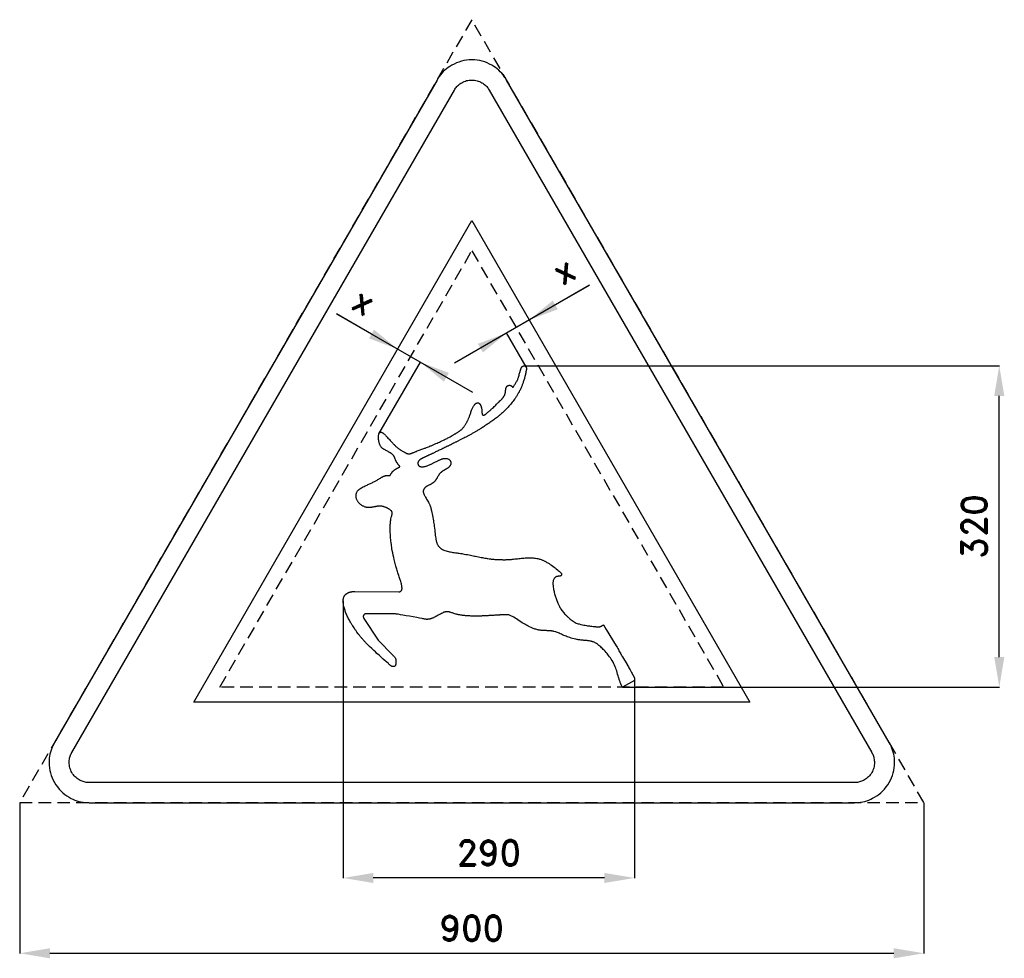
# Model space of a CAD drawing. Header units: millimetres. Extents: x -29 to 951, y -155 to 779.
import ezdxf

# ---------------------------------------------------------------- set-up
doc = ezdxf.new("R2010")
doc.units = ezdxf.units.MM
doc.header["$LTSCALE"] = 5
doc.linetypes.add('ČÁRKOVANÁX2', pattern=[1.5, 1, -0.5])
doc.layers.add('Kóty', color=2, linetype='Continuous')
doc.layers.add('Značka', color=7, linetype='Continuous')
doc.styles.get("Standard").update_dxf_attribs({"font": 'romand.shx', "height": 25})
doc.dimstyles.get("Standard").update_dxf_attribs({"dimtxt": 25, "dimasz": 30, "dimexe": 0.18, "dimexo": 0.0625, "dimgap": 12.5, "dimtad": 1, "dimdec": 0, "dimzin": 0, "dimdsep": 46, "dimtxsty": 'Standard', "dimcen": 0.09, "dimadec": 0, "dimazin": 0, "dimtfac": 1, "dimtdec": 0, "dimtofl": 0, "dimtmove": 0, "dimatfit": 3, "dimfxl": 1, "dimtolj": 1, "dimtzin": 0, "dimarcsym": 0})

# ---------------------------------------------------------------- blocks, each defined once
blk = doc.blocks.new('*D0')
at = {"layer": 'Defpoints', "color": 0, "transparency": 16777216}
for p in [(292.66, 201.06), (582.66, 121.59), (292.66, -74.94)]:
    blk.add_point(p, dxfattribs=at)
at = {"layer": 'Kóty', "color": 0, "lineweight": -2, "transparency": 16777216}
for p, q in [((292.66, 201), (292.66, -75.12)), ((582.66, 121.53), (582.66, -75.12)), ((552.66, -74.94), (322.66, -74.94))]:
    blk.add_line(p, q, dxfattribs=at)
at = {"layer": 'Kóty', "color": 0, "transparency": 16777216}
for points in [[(322.66, -69.94), (322.66, -79.94), (292.66, -74.94)], [(552.66, -69.94), (552.66, -79.94), (582.66, -74.94)]]:
    blk.add_solid(points, dxfattribs=at)
at = {"layer": 'Kóty', "color": 0, "transparency": 16777216, "insert": (437.66, -49.94), "char_height": 25, "attachment_point": 5}
blk.add_mtext('\\A1;290', dxfattribs=at)
blk = doc.blocks.new('*D1')
at = {"layer": 'Defpoints', "color": 0, "transparency": 16777216}
for p in [(-29.28, 0.06), (870.72, 0.06), (870.72, -149.94)]:
    blk.add_point(p, dxfattribs=at)
at = {"layer": 'Kóty', "color": 0, "lineweight": -2, "transparency": 16777216}
for p, q in [((-29.28, 0), (-29.28, -150.12)), ((870.72, 0), (870.72, -150.12)), ((0.72, -149.94), (840.72, -149.94))]:
    blk.add_line(p, q, dxfattribs=at)
at = {"layer": 'Kóty', "color": 0, "transparency": 16777216}
for points in [[(0.72, -144.94), (0.72, -154.94), (-29.28, -149.94)], [(840.72, -144.94), (840.72, -154.94), (870.72, -149.94)]]:
    blk.add_solid(points, dxfattribs=at)
at = {"layer": 'Kóty', "color": 0, "transparency": 16777216, "insert": (420.72, -124.94), "char_height": 25, "attachment_point": 5}
blk.add_mtext('\\A1;900', dxfattribs=at)
blk = doc.blocks.new('*D2')
at = {"layer": 'Defpoints', "color": 0, "transparency": 16777216}
for p in [(472.95, 435), (945.72, 435), (570.65, 115)]:
    blk.add_point(p, dxfattribs=at)
at = {"layer": 'Kóty', "color": 0, "lineweight": -2, "transparency": 16777216}
for p, q in [((473.02, 435), (945.9, 435)), ((945.72, 145), (945.72, 405)), ((570.71, 115), (945.9, 115))]:
    blk.add_line(p, q, dxfattribs=at)
at = {"layer": 'Kóty', "color": 0, "transparency": 16777216}
for points in [[(940.72, 405), (950.72, 405), (945.72, 435)], [(940.72, 145), (950.72, 145), (945.72, 115)]]:
    blk.add_solid(points, dxfattribs=at)
at = {"layer": 'Kóty', "color": 0, "transparency": 16777216, "insert": (920.72, 275), "char_height": 25, "attachment_point": 5, "rotation": 90}
blk.add_mtext('\\A1;320', dxfattribs=at)

msp = doc.modelspace()

# ---------------------------------------------------------------- linework, layer by layer
at = {"layer": 'Kóty'}
for p, q in [((537.95, 515.25), (403.33, 437.53)), ((503.79, 495.53), (537.95, 515.25)), ((285.97, 486.72), (421.41, 408.52)), ((320.91, 466.55), (285.97, 486.72)), ((474.77, 433.8), (455.2, 467.68)), ((328.3, 367.24), (369.54, 438.68))]:
    msp.add_line(p, q, dxfattribs=at)
for points in [[(501.29, 499.86), (506.29, 491.2), (477.81, 480.53)], [(323.41, 470.88), (318.41, 462.22), (346.89, 451.55)], [(426.81, 456.86), (431.81, 448.2), (455.29, 467.53)], [(397.93, 427.85), (392.93, 419.19), (369.45, 438.52)]]:
    msp.add_solid(points, dxfattribs=at)
at = {"layer": 'Značka', "color": 6, "linetype": 'ČÁRKOVANÁX2', "ltscale": 2.5}
for points in [[(870.72, 0.06), (420.72, 779.48), (-29.28, 0.06)], [(169.9, 115), (420.72, 549.42), (671.53, 115)]]:
    msp.add_lwpolyline(points, close=True, dxfattribs=at)
at = {"layer": 'Značka', "color": 5}
for points in [[(836.08, 60), (455.36, 719.42), (454.24, 721.19, 0.010748), (453.08, 722.93, 0.055773), (447.54, 729.17, 0.055979), (440.72, 734.06, 0.069561), (431.09, 738.14, 0.069791), (420.72, 739.42, 0.069502), (410.36, 738.12, 0.067732), (400.72, 734.06, 0.055944), (393.86, 729.2, 0.061133), (388.36, 722.93, 0.012257), (387.19, 721.2), (386.08, 719.42), (5.36, 60, 0.003576), (4.38, 58.15, 0.010722), (3.46, 56.27, 0.055711), (0.83, 48.35, 0.055985), (0, 40, 0.069591), (1.29, 29.62, 0.069767), (5.36, 20, 0.069481), (11.67, 11.68, 0.067775), (20, 5.36, 0.055964), (27.65, 1.85, 0.061097), (35.82, 0.22, 0.01224), (37.91, 0.07, 0.004081), (40, 0), (801.43, 0, 0.003581), (803.53, 0.08, 0.010743), (805.62, 0.22, 0.055797), (813.79, 1.9, 0.055991), (821.43, 5.36, 0.069582), (829.78, 11.66, 0.069787), (836.08, 20, 0.069497), (840.13, 29.62, 0.067792), (841.43, 40, 0.055928), (840.65, 48.37, 0.060939), (837.98, 56.27), (837.06, 58.15), (836.08, 60)], [(461.65, 242.39), (462.01, 242.43), (462.37, 242.47, 0.000337), (464.95, 242.77, -0.00198), (467.53, 243.05, -0.003887), (470.06, 243.3, -0.005519), (472.6, 243.51, -0.007545), (475.14, 243.66, -0.009948), (477.69, 243.72, -0.009402), (479.69, 243.69, -0.010668), (481.69, 243.59, -0.015951), (484.11, 243.34, -0.020587), (486.5, 242.93, -0.016027), (488.1, 242.54, -0.017229), (489.66, 242.05, -0.013738), (490.93, 241.57, -0.01177), (492.16, 241.03, -0.010244), (493.38, 240.44), (494.57, 239.8), (495.52, 239.26), (496.45, 238.7), (497.6, 237.97), (498.74, 237.21), (500.09, 236.29), (501.42, 235.34), (502.54, 234.5), (503.65, 233.64), (504.76, 232.76), (505.85, 231.85), (506.7, 231.11), (507.55, 230.37), (508.58, 229.46, -0.023898), (509.57, 228.49), (509.84, 228.17, -0.067215), (510.04, 227.82), (510.12, 227.54), (510.14, 227.25), (510.11, 226.97), (510.03, 226.69), (509.91, 226.44), (509.76, 226.21), (509.58, 226.02), (509.37, 225.86), (509.14, 225.74, -0.041671), (508.89, 225.67, -0.018965), (508.71, 225.65), (508.54, 225.62), (508.28, 225.59), (508.03, 225.56), (507.73, 225.51), (507.43, 225.47), (507.11, 225.43), (506.79, 225.38), (506.49, 225.33), (506.18, 225.28), (506.13, 225.28), (506.08, 225.27), (505.62, 225.16, 0.019201), (505.17, 225.03, 0.046512), (504.38, 224.69, 0.04959), (503.67, 224.2, 0.039648), (503.17, 223.73, 0.035504), (502.75, 223.18, 0.06272), (502.07, 221.85, 0.042328), (501.68, 220.39, 0.055495), (501.44, 217.41, 0.030987), (501.71, 214.43, 0.025047), (502.53, 210.16, 0.019179), (503.71, 205.99, 0.012506), (505, 202.26), (506.44, 198.57), (507.34, 196.47, 0.024408), (508.37, 194.44, 0.023188), (509.45, 192.72), (510.67, 191.08), (512.26, 189.1, 0.011539), (513.94, 187.2, 0.012743), (515.83, 185.25, 0.013065), (517.81, 183.4, 0.015319), (519.58, 181.9, 0.023316), (521.46, 180.54, 0.030453), (523.52, 179.34, 0.036425), (525.72, 178.43, 0.022748), (527.54, 177.9), (529.39, 177.47), (530.8, 177.15), (532.21, 176.83), (533.5, 176.57), (534.79, 176.34), (535.73, 176.18), (536.68, 176.03), (537.75, 175.89), (538.81, 175.77), (540.12, 175.63), (541.42, 175.49), (542.58, 175.37), (543.74, 175.26, 0.006897), (544.86, 175.18, 0.011084), (545.98, 175.13, 0.011307), (546.88, 175.14, 0.012618), (547.79, 175.18, 0.023553), (548.52, 175.27, 0.050601), (549.23, 175.45), (549.6, 175.61), (549.94, 175.81), (550.27, 176.03), (550.57, 176.27), (550.85, 176.49), (551.12, 176.71), (551.3, 176.85), (551.48, 176.98), (551.54, 177.02), (551.59, 177.04), (551.62, 177.05), (551.64, 177.05), (551.65, 177.05), (551.65, 177.05), (551.67, 177.05), (551.68, 177.04), (551.68, 177.04), (551.69, 177.03), (554.48, 172.43), (564.43, 156.08), (564.52, 155.93), (564.61, 155.78), (565.28, 154.67), (565.93, 153.55), (566.57, 152.44), (567.2, 151.33), (567.83, 150.2), (568.46, 149.08), (568.96, 148.2), (569.47, 147.31), (569.99, 146.41), (570.52, 145.52), (570.62, 145.37), (570.71, 145.21), (575.27, 137.4), (575.35, 137.27), (575.43, 137.14), (576, 136.15), (576.57, 135.16), (577.15, 134.15), (577.71, 133.13), (578.29, 132.1), (578.86, 131.06), (579.31, 130.26), (579.75, 129.46), (580.27, 128.52), (580.8, 127.59), (580.98, 127.29), (581.16, 126.99), (581.31, 126.74), (581.46, 126.48), (581.6, 126.23), (581.75, 125.97), (581.86, 125.77), (581.96, 125.56), (582.09, 125.29), (582.2, 125.03), (582.27, 124.86), (582.34, 124.7), (582.39, 124.56), (582.44, 124.41), (582.49, 124.27), (582.53, 124.13), (582.56, 124.01), (582.59, 123.9), (582.62, 123.77), (582.64, 123.65), (582.64, 123.63), (582.65, 123.6), (582.66, 123.18), (582.66, 121.59), (570.65, 115), (570.6, 115.11), (570.54, 115.21), (570.15, 115.96), (569.78, 116.71), (569.45, 117.44), (569.13, 118.17), (568.82, 118.91), (568.52, 119.65), (568.29, 120.25), (568.07, 120.85), (567.84, 121.49), (567.61, 122.13), (567.58, 122.25), (567.54, 122.36), (567.46, 122.6), (567.38, 122.84), (567.22, 123.32), (567.07, 123.8), (566.69, 125.01), (566.33, 126.23), (565.86, 127.85), (565.39, 129.47), (564.9, 131.09), (564.38, 132.7), (563.94, 133.97), (563.47, 135.24), (562.82, 136.8), (562.1, 138.33), (561.26, 139.95), (560.34, 141.52), (559.53, 142.81), (558.68, 144.07), (557.79, 145.3), (556.88, 146.52), (556.12, 147.47), (555.36, 148.42), (554.38, 149.58), (553.38, 150.73), (552.51, 151.68), (551.62, 152.62), (550.76, 153.47), (549.89, 154.3), (548.97, 155.14), (548.04, 155.95), (547.3, 156.56), (546.55, 157.15), (545.68, 157.79), (544.78, 158.39, 0.018579), (543.63, 159.07, 0.020156), (542.42, 159.65), (541.44, 160.06, 0.015346), (540.42, 160.4, 0.014101), (539.4, 160.68, 0.012814), (538.37, 160.91), (537.52, 161.07), (536.67, 161.19, 0.009092), (535.57, 161.3), (534.47, 161.39), (532.94, 161.5, -0.004486), (531.42, 161.62), (530.33, 161.72), (529.24, 161.85), (528.28, 161.98), (527.32, 162.12), (526.61, 162.24), (525.91, 162.38), (525.09, 162.56), (524.27, 162.75), (522.63, 163.13), (521, 163.54), (519.63, 163.91), (518.28, 164.31), (516.93, 164.74), (515.6, 165.21), (514.54, 165.6), (513.5, 166.02), (512.21, 166.58), (510.94, 167.18), (509.84, 167.7), (508.73, 168.22), (507.82, 168.62), (506.9, 169.01), (505.98, 169.38), (505.05, 169.72), (504.28, 169.98), (503.52, 170.21), (502.52, 170.48, 0.010566), (501.52, 170.7, 0.011675), (500.46, 170.9, 0.012239), (499.38, 171.04, 0.009166), (498.5, 171.13, 0.006881), (497.62, 171.18, 0.004934), (496.73, 171.22), (495.85, 171.24), (495.14, 171.26), (494.42, 171.26), (493.52, 171.27, -0.004368), (492.62, 171.29, -0.007319), (491.63, 171.34, -0.008634), (490.64, 171.41, -0.007455), (489.82, 171.5), (489, 171.61), (488.18, 171.74), (487.37, 171.89), (486.72, 172.02), (486.08, 172.17), (485.28, 172.38), (484.48, 172.6, -0.01193), (482.73, 173.15, -0.014238), (481.01, 173.79, -0.011281), (479.64, 174.37), (478.29, 175.01), (476.96, 175.68), (475.66, 176.39), (474.61, 176.98), (473.57, 177.58), (472.26, 178.36), (470.95, 179.15), (469.41, 180.12), (467.88, 181.13), (466.54, 182.03), (465.21, 182.93), (463.85, 183.81), (462.47, 184.64), (461.38, 185.25), (460.26, 185.81, 0.020001), (458.9, 186.39, 0.028484), (457.49, 186.84), (457.08, 186.94), (456.67, 187.02), (456.33, 187.07), (455.98, 187.11), (455.63, 187.13), (455.28, 187.15), (455, 187.15), (454.72, 187.15), (454.37, 187.15, 0.004402), (454.02, 187.14, 0.003424), (453.65, 187.12), (453.29, 187.1), (452.98, 187.08), (452.68, 187.06), (452.37, 187.05), (452.07, 187.03), (451.82, 187.01), (451.58, 187), (451.28, 186.99), (450.97, 186.97), (450.62, 186.95), (450.26, 186.93), (449.96, 186.92), (449.66, 186.9), (449.37, 186.89), (449.07, 186.87), (448.83, 186.86), (448.59, 186.84), (448.29, 186.83), (448, 186.81, 0.000769), (447.02, 186.75), (446.05, 186.69), (445.21, 186.64), (444.36, 186.59), (443.51, 186.53), (442.66, 186.48), (442, 186.44), (441.33, 186.4), (440.52, 186.35), (439.71, 186.3), (438.39, 186.22, -0.000785), (437.06, 186.14, -0.000885), (435.96, 186.08, -0.000885), (434.85, 186.02, -0.000954), (433.75, 185.97, -0.00105), (432.65, 185.92), (431.76, 185.88), (430.88, 185.85, -0.001353), (429.77, 185.81), (428.67, 185.78, -0.001232), (427.33, 185.75, -0.002259), (425.99, 185.73, -0.002286), (424.88, 185.72, -0.002231), (423.76, 185.72, -0.002259), (422.65, 185.73, -0.002451), (421.53, 185.75), (420.64, 185.77), (419.75, 185.8), (418.64, 185.85), (417.52, 185.91), (416.49, 185.98), (415.46, 186.05), (414.6, 186.12), (413.74, 186.2), (412.88, 186.29), (412.02, 186.4), (411.33, 186.48), (410.65, 186.58), (409.79, 186.7), (408.94, 186.84, -0.010956), (407.52, 187.12, -0.011546), (406.11, 187.46, -0.007941), (404.96, 187.78), (403.83, 188.13), (402.7, 188.48), (401.57, 188.84), (400.67, 189.11), (399.76, 189.38, 0.008059), (398.62, 189.69, 0.016423), (397.46, 189.95), (397.16, 190), (396.85, 190.05), (396.6, 190.08), (396.35, 190.1), (396.09, 190.11), (395.84, 190.11), (395.63, 190.11, 0.008093), (395.43, 190.1, 0.010122), (395.18, 190.08, 0.009728), (394.92, 190.05, 0.011237), (394.62, 190, 0.011064), (394.32, 189.94), (394.07, 189.87), (393.82, 189.81), (393.58, 189.73), (393.34, 189.65), (393.15, 189.58), (392.96, 189.51), (392.76, 189.42), (392.56, 189.34), (392.52, 189.33), (392.49, 189.31), (392.31, 189.22), (392.14, 189.13), (391.79, 188.95), (391.44, 188.76), (390.56, 188.29), (389.69, 187.82), (388.52, 187.17), (387.34, 186.54), (386.16, 185.91), (384.97, 185.3), (384.02, 184.83), (383.06, 184.38, -0.008397), (381.85, 183.85, -0.010169), (380.62, 183.37), (380.23, 183.22), (379.83, 183.09), (379.49, 182.98), (379.15, 182.89), (378.81, 182.8), (378.47, 182.73), (378.19, 182.67, -0.0071), (377.92, 182.63, -0.008494), (377.57, 182.58, -0.00741), (377.22, 182.54, -0.008701), (376.82, 182.51, -0.010486), (376.42, 182.5, -0.008899), (376.09, 182.5), (375.76, 182.51), (375.43, 182.53), (375.1, 182.56), (374.84, 182.59), (374.58, 182.62), (374.3, 182.66), (374.02, 182.71), (373.97, 182.72), (373.92, 182.73), (373.47, 182.81), (373.03, 182.89), (372.09, 183.07), (371.14, 183.24), (368.56, 183.72), (365.98, 184.2), (362.36, 184.86), (358.74, 185.52), (355.39, 186.12), (352.05, 186.71), (349.72, 187.11), (347.39, 187.51, 0.004239), (346.1, 187.71, 0.012585), (344.82, 187.88), (344.28, 187.93), (343.75, 187.97), (343.45, 188), (343.15, 188.02), (342.91, 188.03), (342.68, 188.04), (342.38, 188.05), (342.08, 188.06), (341.54, 188.08), (341, 188.1), (340.88, 188.11), (340.76, 188.11), (316.46, 188.1), (316.44, 188.1), (316.41, 188.1), (316.2, 188.09), (315.99, 188.08, 0.006048), (315.79, 188.06, 0.006609), (315.59, 188.04, 0.007434), (315.39, 188.01, 0.008442), (315.19, 187.97, 0.007268), (315.04, 187.94), (314.88, 187.91, 0.010054), (314.69, 187.85, 0.013182), (314.5, 187.79, 0.024401), (314.22, 187.69, 0.030506), (313.96, 187.55, 0.027336), (313.75, 187.41), (313.56, 187.25), (313.37, 187.07), (313.21, 186.88), (313.09, 186.71), (312.99, 186.53), (312.88, 186.3), (312.8, 186.06), (312.73, 185.74), (312.7, 185.4), (312.71, 185.11), (312.75, 184.81), (312.81, 184.52), (312.9, 184.23), (312.97, 184.01), (313.06, 183.79), (313.16, 183.59), (313.28, 183.39), (313.3, 183.36), (313.32, 183.33), (327.38, 161.74), (342.09, 146.81), (342.11, 146.79), (342.13, 146.77), (342.14, 146.76), (342.16, 146.74), (342.17, 146.73), (342.19, 146.71), (342.2, 146.7), (342.21, 146.69), (342.22, 146.67), (342.24, 146.66), (342.64, 146.25), (343.04, 145.85), (343.42, 145.45), (343.78, 145.03), (344.13, 144.6), (344.46, 144.15), (344.69, 143.76), (344.89, 143.35), (345, 143.03), (345.05, 142.71), (345.05, 142.65), (345.05, 142.59), (345.06, 138.76), (345.06, 138.63), (345.06, 138.5), (345.02, 137.84, -0.041757), (344.9, 137.19), (344.79, 136.84), (344.63, 136.51), (344.49, 136.3), (344.32, 136.1), (344.14, 135.95), (343.95, 135.82), (343.75, 135.72), (343.53, 135.64), (343.35, 135.59, -0.015112), (343.16, 135.55, -0.02096), (342.82, 135.51, -0.014486), (342.47, 135.49, -0.009519), (342.29, 135.48, -0.016701), (342.11, 135.49), (341.93, 135.5), (341.75, 135.53), (341.58, 135.57), (341.4, 135.62), (341.24, 135.68), (341.09, 135.73), (340.91, 135.81), (340.74, 135.9), (340.58, 135.99), (340.43, 136.09), (340.3, 136.18), (340.18, 136.27), (340.06, 136.36), (339.94, 136.45), (339.85, 136.53), (339.76, 136.61), (339.66, 136.7), (339.56, 136.78), (339.54, 136.8), (339.53, 136.81), (339.22, 137.08), (338.91, 137.35), (338.28, 137.89), (337.66, 138.44), (336.11, 139.81), (334.56, 141.18), (332.49, 143.03), (330.44, 144.88), (328.38, 146.75), (326.33, 148.62), (324.71, 150.13), (323.08, 151.63), (321.06, 153.5), (319.05, 155.39, -0.006147), (316.71, 157.67, -0.00904), (314.43, 160.03, -0.008121), (312.64, 162, -0.007257), (310.91, 164.02, -0.006794), (309.24, 166.08, -0.006747), (307.63, 168.18), (306.37, 169.9), (305.14, 171.64, -0.005649), (303.62, 173.9), (302.14, 176.19, -0.005201), (300.73, 178.47, -0.007245), (299.38, 180.78, -0.007371), (298.3, 182.74, -0.008328), (297.28, 184.74, -0.009415), (296.33, 186.76, -0.010621), (295.46, 188.82, -0.009557), (294.82, 190.49, -0.010667), (294.25, 192.18, -0.013557), (293.64, 194.33, -0.012453), (293.14, 196.51), (292.94, 197.5, -0.012683), (292.79, 198.49), (292.7, 199.34, -0.013684), (292.66, 200.2, -0.015117), (292.66, 201.06, -0.017538), (292.72, 201.92), (292.81, 202.6, -0.017594), (292.94, 203.26, -0.023166), (293.17, 204.07, -0.024063), (293.46, 204.86, -0.022462), (293.77, 205.5, -0.025598), (294.14, 206.11, -0.021617), (294.49, 206.59, -0.020112), (294.87, 207.03, -0.019262), (295.29, 207.45, -0.018931), (295.73, 207.83, -0.015081), (296.11, 208.12, -0.015048), (296.5, 208.38, -0.017411), (297.01, 208.68, -0.014269), (297.55, 208.95, -0.014536), (298.16, 209.22, -0.014905), (298.8, 209.46, -0.011963), (299.34, 209.63, -0.010562), (299.89, 209.78, -0.009568), (300.44, 209.9, -0.008942), (301, 210.01, -0.006976), (301.45, 210.08, -0.007289), (301.9, 210.14, -0.007389), (302.46, 210.2, -0.003984), (303.02, 210.25), (303.17, 210.26), (303.31, 210.27), (303.43, 210.28), (303.56, 210.28), (303.68, 210.29), (303.8, 210.3), (303.9, 210.3), (304, 210.3), (304.1, 210.31), (304.2, 210.31), (304.22, 210.31), (304.24, 210.31), (347.94, 209.88), (347.97, 209.88), (347.99, 209.88), (348.01, 209.88), (348.03, 209.88), (348.05, 209.88), (348.07, 209.88), (348.08, 209.88), (348.1, 209.88), (348.12, 209.88), (348.13, 209.88, 0.036533), (348.53, 209.92, 0.030289), (348.92, 210, 0.023785), (349.24, 210.1, 0.025728), (349.54, 210.23, 0.026906), (349.83, 210.39, 0.028011), (350.1, 210.58), (350.3, 210.75), (350.48, 210.93), (350.69, 211.2), (350.87, 211.48), (351.02, 211.79), (351.13, 212.12), (351.19, 212.4), (351.24, 212.68), (351.26, 212.97), (351.27, 213.26), (351.27, 213.49), (351.26, 213.72), (351.24, 214.01), (351.22, 214.3, 0.015595), (351.06, 215.57, 0.013336), (350.83, 216.83), (350.59, 217.91), (350.31, 218.99), (350, 220.07), (349.68, 221.14), (349.41, 221.98), (349.14, 222.82), (348.82, 223.84), (348.49, 224.85), (348.03, 226.27), (347.57, 227.69), (347.19, 228.88), (346.81, 230.06), (346.43, 231.25), (346.06, 232.44), (345.77, 233.39), (345.49, 234.35), (345.15, 235.54), (344.82, 236.74), (344.14, 239.36), (343.49, 241.99), (342.96, 244.21), (342.46, 246.43), (341.99, 248.66), (341.56, 250.9), (341.24, 252.69), (340.95, 254.48, -0.005537), (340.63, 256.7), (340.36, 258.93, -0.004825), (340.05, 261.86, -0.005406), (339.8, 264.79, -0.005238), (339.63, 267.33, -0.005862), (339.51, 269.87, -0.007562), (339.46, 272.42, -0.01033), (339.5, 274.96, -0.007663), (339.6, 276.97, -0.004501), (339.74, 278.97, -0.013062), (339.98, 281.39, -0.032643), (340.44, 283.77, -0.013158), (340.8, 285.02, 0.006145), (341.18, 286.27, 0.016041), (341.36, 287.01, 0.029843), (341.49, 287.77, 0.029525), (341.51, 288.28, 0.040359), (341.46, 288.79, 0.038153), (341.36, 289.21, 0.037314), (341.2, 289.62, 0.037558), (340.95, 290.04, 0.02848), (340.65, 290.43, 0.044141), (339.86, 291.19, 0.023311), (338.97, 291.85, 0.012306), (338.12, 292.41, 0.012223), (337.25, 292.92, 0.012539), (336.36, 293.39, 0.013607), (335.45, 293.81, 0.014464), (334.52, 294.18, 0.015287), (333.57, 294.5, 0.014324), (332.7, 294.74, 0.014757), (331.82, 294.93, 0.018791), (330.73, 295.1, 0.019392), (329.62, 295.18, 0.017941), (328.56, 295.19, 0.016129), (327.5, 295.12, 0.01124), (326.63, 295.02, 0.008231), (325.76, 294.89, 0.005577), (324.9, 294.74, 0.00318), (324.04, 294.57), (323.35, 294.43), (322.65, 294.29, -0.003188), (321.79, 294.13, -0.006388), (320.92, 293.97, -0.008841), (320.17, 293.86, -0.012531), (319.41, 293.78, -0.012098), (318.78, 293.74, -0.012416), (318.15, 293.74, -0.013007), (317.52, 293.76, -0.013976), (316.9, 293.82, -0.012044), (316.4, 293.89, -0.013014), (315.9, 293.98, -0.015629), (315.28, 294.13, -0.012569), (314.67, 294.32, -0.022483), (313.48, 294.77, -0.023931), (312.33, 295.32, -0.020478), (311.4, 295.87, -0.01927), (310.5, 296.5, -0.019089), (309.65, 297.18, -0.019828), (308.86, 297.93, -0.017122), (308.27, 298.57, -0.019415), (307.73, 299.24, -0.022888), (307.13, 300.12, -0.017731), (306.61, 301.05, -0.024182), (306.08, 302.16, -0.038468), (305.7, 303.32, -0.035694), (305.52, 304.33, -0.030597), (305.46, 305.36, -0.02958), (305.52, 306.39, -0.032058), (305.71, 307.41, -0.026719), (305.94, 308.2, -0.026701), (306.26, 308.97, -0.034893), (306.77, 309.89, -0.037887), (307.41, 310.72, -0.023933), (307.92, 311.25, -0.015862), (308.47, 311.75, -0.010193), (308.95, 312.14, -0.010408), (309.45, 312.51, -0.009838), (309.96, 312.86, -0.008191), (310.48, 313.2, -0.005783), (310.91, 313.46, -0.005616), (311.34, 313.7, -0.005705), (311.88, 314, -0.003429), (312.42, 314.28, -0.006955), (314.41, 315.27, -0.003666), (316.41, 316.22, -0.000823), (318.08, 316.99, 0.000882), (319.75, 317.77, 0.002613), (321.42, 318.55, 0.004348), (323.07, 319.36, 0.005002), (324.39, 320.03, 0.006623), (325.69, 320.73, 0.008936), (327.3, 321.66, 0.007969), (328.88, 322.64), (329.73, 323.19, -0.008162), (330.58, 323.72, -0.010695), (331.33, 324.14, -0.011149), (332.09, 324.54, -0.012877), (332.87, 324.9, -0.015843), (333.67, 325.21, -0.014744), (334.32, 325.43, -0.016883), (334.97, 325.6, -0.022678), (335.8, 325.75, -0.023783), (336.63, 325.83, -0.007883), (336.89, 325.84, -0.008353), (337.16, 325.84), (337.38, 325.83), (337.6, 325.82), (337.82, 325.8), (338.04, 325.77), (338.21, 325.75), (338.38, 325.72), (338.57, 325.68), (338.75, 325.63), (338.78, 325.63), (338.81, 325.62), (338.82, 325.62), (338.82, 325.61), (338.83, 325.61), (338.84, 325.61), (338.87, 325.6), (338.9, 325.6), (338.94, 325.59), (338.98, 325.59), (339.01, 325.59), (339.05, 325.59), (339.08, 325.6), (339.11, 325.6), (339.15, 325.62, 0.024713), (339.19, 325.63, 0.031143), (339.23, 325.65, 0.041357), (339.26, 325.68, 0.032122), (339.29, 325.7), (339.31, 325.73), (339.32, 325.75), (339.34, 325.78), (339.35, 325.81), (339.37, 325.83), (339.38, 325.86), (339.4, 325.9), (339.4, 325.9), (339.41, 325.91), (339.45, 325.98), (339.49, 326.05), (339.57, 326.19), (339.65, 326.33), (339.86, 326.68), (340.07, 327.04, -0.004684), (340.35, 327.51, -0.006483), (340.65, 327.97, -0.008177), (340.95, 328.42, -0.00979), (341.28, 328.87, -0.009518), (341.55, 329.21, -0.011416), (341.83, 329.54, -0.014578), (342.2, 329.94, -0.013099), (342.59, 330.31, -0.010835), (342.99, 330.65, -0.008716), (343.4, 330.98, -0.006245), (343.74, 331.25, -0.00612), (344.1, 331.5, -0.005687), (344.45, 331.75, -0.00526), (344.82, 331.99, -0.003736), (345.11, 332.18, -0.003031), (345.41, 332.36, -0.003926), (345.78, 332.59, -0.004863), (346.16, 332.8, -0.007738), (346.75, 333.13, -0.006822), (347.36, 333.44, -0.003365), (347.78, 333.64, -0.001201), (348.2, 333.84, 0.003169), (348.51, 333.99, 0.009809), (348.82, 334.15, 0.010767), (348.95, 334.22, 0.022075), (349.07, 334.3, 0.013704), (349.11, 334.33, 0.022193), (349.14, 334.36), (349.16, 334.38), (349.18, 334.4), (349.19, 334.42), (349.2, 334.44), (349.2, 334.45), (349.21, 334.45), (349.21, 334.46), (349.21, 334.47), (349.21, 334.48), (349.21, 334.49), (349.2, 334.5), (349.19, 334.52), (349.12, 334.61), (349.04, 334.7), (348.92, 334.84), (348.8, 334.99), (348.56, 335.29), (348.32, 335.59), (348.08, 335.88), (347.84, 336.18), (347.6, 336.48), (347.37, 336.78), (347.25, 336.94), (347.14, 337.09), (346.98, 337.31), (346.82, 337.52), (346.59, 337.85), (346.37, 338.17), (346.19, 338.44), (346.01, 338.72), (345.84, 339), (345.67, 339.29), (345.54, 339.52), (345.42, 339.75), (345.27, 340.04), (345.13, 340.34, -0.017426), (344.84, 341.03, -0.007411), (344.6, 341.74), (344.38, 342.39, 0.00917), (344.14, 343.03, 0.01634), (343.85, 343.72, 0.020314), (343.51, 344.4, 0.019051), (343.15, 344.98, 0.016644), (342.76, 345.54, 0.025519), (342.11, 346.32, 0.031536), (341.39, 347.03, 0.022464), (340.8, 347.49, 0.016052), (340.18, 347.91, 0.010573), (339.52, 348.31, 0.005459), (338.86, 348.68), (338.1, 349.09), (337.34, 349.5), (336.69, 349.85), (336.04, 350.2), (335.2, 350.68), (334.37, 351.16), (333.81, 351.48, -0.00841), (333.26, 351.82, -0.014657), (332.61, 352.26, -0.016622), (331.99, 352.74, -0.022024), (331.28, 353.36, -0.023782), (330.64, 354.05, -0.023463), (330.11, 354.72, -0.026446), (329.66, 355.43, -0.034033), (329.14, 356.49, -0.024209), (328.75, 357.6, -0.01869), (328.41, 358.85, -0.013071), (328.15, 360.12, -0.008741), (328.02, 360.93, -0.013419), (327.92, 361.73, -0.012964), (327.88, 362.42, -0.012478), (327.86, 363.1, -0.006869), (327.87, 363.63), (327.89, 364.15), (327.92, 364.85, -0.008114), (327.96, 365.56, -0.023795), (328.06, 366.39, -0.046803), (328.27, 367.19, -0.035704), (328.45, 367.62, -0.04168), (328.7, 368.03, -0.039131), (328.94, 368.31, -0.048731), (329.22, 368.54, -0.044429), (329.48, 368.69, -0.046368), (329.77, 368.79, -0.047599), (330.08, 368.84, -0.043253), (330.39, 368.84, -0.029117), (330.63, 368.81), (330.86, 368.75, -0.040566), (331.32, 368.57, -0.029258), (331.75, 368.32, -0.017615), (332.13, 368.07), (332.5, 367.79), (332.9, 367.48), (333.29, 367.15), (333.68, 366.82), (334.05, 366.47), (334.42, 366.12), (334.78, 365.76), (335.17, 365.36), (335.55, 364.95), (336.42, 363.99), (337.29, 363.02), (338, 362.22), (338.72, 361.41), (339.44, 360.6), (340.16, 359.8), (340.74, 359.16), (341.33, 358.53), (342.07, 357.74, 0.003926), (342.83, 356.97, 0.005638), (343.79, 356.01, 0.006403), (344.78, 355.08, 0.005858), (345.62, 354.32, 0.006328), (346.47, 353.59, 0.006749), (347.35, 352.87, 0.007138), (348.24, 352.18, 0.00627), (348.96, 351.65, 0.006998), (349.7, 351.13, 0.008366), (350.65, 350.51, 0.006499), (351.62, 349.92), (352.29, 349.53), (352.96, 349.14), (353.59, 348.79, 0.006677), (354.23, 348.46, 0.009457), (354.89, 348.14, 0.012437), (355.56, 347.85, 0.011981), (356.08, 347.65, 0.014464), (356.61, 347.48, 0.0232), (357.23, 347.32, 0.034964), (357.85, 347.24, 0.026363), (358.26, 347.23, 0.026024), (358.67, 347.27, 0.019831), (359.02, 347.33, 0.014564), (359.36, 347.41, 0.010944), (359.71, 347.51, 0.008766), (360.05, 347.63, 0.005218), (360.31, 347.72, 0.0035), (360.58, 347.83), (360.85, 347.93), (361.12, 348.04), (361.17, 348.06), (361.22, 348.08), (361.49, 348.19), (361.76, 348.29), (362.31, 348.51), (362.85, 348.72, -0.000927), (364.22, 349.24, -0.000694), (365.58, 349.76, -0.000545), (367.4, 350.45), (369.23, 351.14, 0.000471), (371.05, 351.82, 0.000879), (372.87, 352.51, 0.001098), (374.32, 353.07, 0.001574), (375.78, 353.64, 0.002119), (377.59, 354.36, 0.001803), (379.4, 355.1, 0.002688), (382.23, 356.28, 0.002842), (385.06, 357.5, 0.002707), (387.38, 358.52, 0.003255), (389.69, 359.58, 0.003679), (391.98, 360.66, 0.003968), (394.26, 361.77, 0.003587), (396.07, 362.69, 0.004179), (397.88, 363.64, 0.004945), (400.13, 364.88, 0.003549), (402.36, 366.15, 0.001753), (403.37, 366.74, 0.002657), (404.37, 367.34, 0.002823), (405.23, 367.86, 0.003205), (406.07, 368.39, 0.004333), (406.92, 368.93, 0.006083), (407.76, 369.5, 0.004338), (408.41, 369.96), (409.07, 370.43, 0.007253), (409.87, 371.02, 0.020601), (410.63, 371.66, 0.03344), (411.71, 372.76, 0.015707), (412.67, 373.97, 0.007536), (413.43, 375.01, 0.01075), (414.16, 376.07, 0.011125), (414.84, 377.16, 0.008871), (415.48, 378.27, 0.006412), (415.96, 379.18, 0.006921), (416.42, 380.1, 0.00687), (416.97, 381.26), (417.49, 382.44, 0.003849), (418.02, 383.65, 0.01019), (418.51, 384.87, 0.010757), (419.06, 386.42), (419.58, 387.99, -0.008562), (420.2, 389.74, -0.009679), (420.88, 391.46, -0.010586), (421.45, 392.78, -0.015651), (422.1, 394.07, -0.027011), (422.9, 395.42, -0.042883), (423.88, 396.63, -0.01444), (424.16, 396.91, -0.017441), (424.45, 397.18, -0.017139), (424.72, 397.38, -0.019219), (425, 397.57, -0.021919), (425.29, 397.74, -0.025716), (425.59, 397.87, -0.023022), (425.84, 397.96, -0.025771), (426.09, 398.02, -0.034419), (426.42, 398.06, -0.035198), (426.75, 398.06, -0.058084), (427.29, 397.95, -0.058901), (427.79, 397.73, -0.04398), (428.16, 397.48, -0.03358), (428.48, 397.18, -0.030177), (428.8, 396.79, -0.02443), (429.08, 396.37, -0.017389), (429.31, 395.97), (429.52, 395.55, -0.012025), (429.73, 395.06, -0.012369), (429.92, 394.56, -0.017658), (430.15, 393.83, -0.017161), (430.33, 393.09, -0.012781), (430.46, 392.44), (430.55, 391.78), (430.63, 391.12), (430.69, 390.45), (430.73, 389.92), (430.76, 389.39), (430.8, 388.75), (430.85, 388.12), (430.87, 387.77), (430.9, 387.43), (430.94, 387.13), (431.01, 386.83, 0.032495), (431.09, 386.55, 0.048909), (431.22, 386.29, 0.046469), (431.36, 386.11, 0.056793), (431.52, 385.97), (431.61, 385.9), (431.72, 385.86, 0.043959), (431.9, 385.8, 0.033424), (432.09, 385.77, 0.02675), (432.27, 385.76, 0.025895), (432.44, 385.78, 0.024038), (432.63, 385.8, 0.019691), (432.8, 385.85, 0.016788), (432.98, 385.9, 0.014588), (433.15, 385.97, 0.011392), (433.31, 386.04, 0.009491), (433.46, 386.11, 0.009872), (433.63, 386.21, 0.008771), (433.8, 386.3, 0.012802), (434.08, 386.48, 0.011083), (434.35, 386.67), (434.57, 386.84), (434.79, 387.02), (435, 387.2), (435.22, 387.38), (435.39, 387.52), (435.55, 387.67), (435.76, 387.85), (435.97, 388.03), (436.66, 388.61), (437.34, 389.19), (437.85, 389.62), (438.35, 390.04), (438.84, 390.46), (439.33, 390.89), (439.73, 391.25), (440.14, 391.62), (440.7, 392.15), (441.26, 392.68), (442.16, 393.54), (443.06, 394.41), (443.81, 395.13), (444.56, 395.86), (445.3, 396.58), (446.05, 397.3), (446.64, 397.89), (447.23, 398.47), (447.97, 399.21), (448.7, 399.95), (449.11, 400.36), (449.51, 400.76), (449.84, 401.1), (450.17, 401.44), (450.5, 401.79), (450.83, 402.14), (451.08, 402.42), (451.33, 402.71), (451.64, 403.07), (451.94, 403.45), (452.07, 403.62), (452.21, 403.8), (452.32, 403.95), (452.43, 404.11), (452.53, 404.26), (452.64, 404.42), (452.72, 404.54), (452.8, 404.67), (452.89, 404.83), (452.99, 404.99), (453.07, 405.15), (453.16, 405.31), (453.23, 405.45), (453.29, 405.58), (453.36, 405.72), (453.42, 405.85), (453.46, 405.97), (453.51, 406.08), (453.56, 406.22), (453.62, 406.36), (453.73, 406.69), (453.84, 407.02), (453.92, 407.3), (454, 407.58), (454.06, 407.87), (454.12, 408.15), (454.16, 408.38), (454.2, 408.61), (454.24, 408.9), (454.27, 409.19), (454.32, 409.67), (454.36, 410.15), (454.39, 410.54), (454.43, 410.92), (454.47, 411.31), (454.53, 411.7), (454.59, 412), (454.66, 412.31, -0.015451), (454.77, 412.7, -0.013976), (454.91, 413.08, -0.014103), (455.05, 413.44, -0.017042), (455.22, 413.79, -0.017048), (455.37, 414.06, -0.022151), (455.54, 414.31, -0.025573), (455.73, 414.54, -0.029037), (455.94, 414.75, -0.02559), (456.12, 414.9, -0.027378), (456.32, 415.04, -0.033057), (456.61, 415.18, -0.023216), (456.92, 415.29, -0.017258), (457.22, 415.38, -0.015476), (457.53, 415.45, -0.014029), (457.78, 415.49, -0.018769), (458.03, 415.52, -0.021676), (458.29, 415.53, -0.022668), (458.55, 415.51, -0.018503), (458.76, 415.48, -0.016404), (458.98, 415.44, -0.021792), (459.27, 415.35, -0.022677), (459.55, 415.24, -0.029052), (459.89, 415.08, -0.031409), (460.2, 414.88, -0.022838), (460.43, 414.69), (460.64, 414.49), (460.83, 414.29), (461.02, 414.08), (461.15, 413.91), (461.29, 413.75), (461.43, 413.58), (461.58, 413.41), (461.6, 413.38), (461.63, 413.36), (461.71, 413.48), (461.78, 413.6), (461.93, 413.84), (462.08, 414.08), (462.45, 414.65), (462.82, 415.22), (463.3, 415.93), (463.78, 416.65), (464.24, 417.35), (464.68, 418.05), (465.03, 418.63), (465.36, 419.21, 0.009818), (465.77, 419.98, 0.011302), (466.15, 420.77, 0.016861), (466.67, 422, 0.013849), (467.1, 423.27, 0.00863), (467.42, 424.33, 0.005307), (467.72, 425.4), (467.99, 426.47), (468.26, 427.55), (468.49, 428.4), (468.72, 429.26, -0.007929), (469.04, 430.32, -0.009049), (469.39, 431.37), (469.53, 431.75), (469.68, 432.13), (469.81, 432.45), (469.96, 432.76, -0.013046), (470.11, 433.07, -0.015788), (470.29, 433.36, -0.0149), (470.44, 433.59, -0.017707), (470.6, 433.81, -0.0232), (470.83, 434.06, -0.022251), (471.08, 434.29, -0.017677), (471.26, 434.44, -0.022703), (471.46, 434.58, -0.020038), (471.63, 434.68, -0.018149), (471.82, 434.76, -0.017645), (472, 434.84, -0.018839), (472.2, 434.9, -0.015486), (472.35, 434.94, -0.014711), (472.51, 434.97, -0.016754), (472.68, 434.99, -0.019726), (472.85, 435), (472.87, 435), (472.9, 435), (472.93, 435), (472.95, 435), (472.98, 435), (473.04, 435), (473.1, 434.99), (473.24, 434.98), (473.38, 434.96, -0.02414), (473.56, 434.91, -0.02569), (473.73, 434.85, -0.026251), (473.89, 434.77), (474.05, 434.68), (474.17, 434.59), (474.28, 434.5), (474.41, 434.36), (474.53, 434.21, -0.049564), (474.8, 433.75, -0.04746), (474.97, 433.24, -0.035389), (475.06, 432.8, -0.02495), (475.09, 432.34, -0.018681), (475.09, 431.87, -0.014945), (475.05, 431.41), (475.01, 431.04), (474.95, 430.67), (474.88, 430.24), (474.81, 429.81), (474.61, 428.8), (474.41, 427.78), (474.23, 426.94), (474.04, 426.1), (473.84, 425.26), (473.64, 424.42), (473.46, 423.75), (473.28, 423.08), (473.05, 422.25), (472.81, 421.43), (472.53, 420.51), (472.24, 419.61), (471.99, 418.85), (471.73, 418.1), (471.47, 417.35), (471.19, 416.61), (470.96, 416.02), (470.73, 415.42), (470.43, 414.69), (470.12, 413.96), (469.74, 413.09), (469.36, 412.22), (469.03, 411.5), (468.69, 410.79), (468.34, 410.08), (467.98, 409.38), (467.69, 408.82), (467.4, 408.26), (467.02, 407.57), (466.63, 406.88, -0.012078), (465.06, 404.26, -0.01313), (463.35, 401.71, -0.010706), (461.83, 399.64, -0.009088), (460.22, 397.62, -0.0082), (458.56, 395.65, -0.008052), (456.82, 393.73, -0.006015), (455.4, 392.23, -0.005374), (453.95, 390.77, -0.006518), (452.12, 389.01, -0.007117), (450.24, 387.29, -0.007583), (448.21, 385.54, -0.007126), (446.13, 383.85, -0.005443), (444.32, 382.44, -0.004511), (442.49, 381.08, -0.003901), (440.62, 379.73, -0.00351), (438.73, 378.41, -0.002422), (437.22, 377.37, -0.001929), (435.7, 376.35, -0.002187), (433.81, 375.1, -0.002356), (431.92, 373.88, -0.004026), (429.01, 372.04, -0.004652), (426.07, 370.25, -0.00393), (423.57, 368.79, -0.003413), (421.05, 367.36, -0.003062), (418.5, 365.95, -0.002845), (415.94, 364.58, -0.002349), (413.89, 363.5, -0.002726), (411.83, 362.44, -0.002496), (409.26, 361.16), (406.68, 359.89, 0.000885), (405.55, 359.33, 0.001867), (404.42, 358.77, 0.001513), (403.44, 358.27), (402.47, 357.77), (401.5, 357.27), (400.52, 356.77), (399.75, 356.37, -0.001463), (398.97, 355.98, -0.001938), (398.03, 355.52, -0.001574), (397.09, 355.06, -0.001199), (395.92, 354.49), (394.75, 353.93), (393.77, 353.47), (392.8, 353), (391.82, 352.53), (390.84, 352.07), (390.06, 351.69), (389.28, 351.32), (388.3, 350.85), (387.32, 350.38), (386.41, 349.94), (385.5, 349.5), (384.74, 349.14), (383.98, 348.77), (383.22, 348.41), (382.47, 348.04), (381.86, 347.75, -0.00065), (381.25, 347.47, -0.00078), (380.49, 347.11, -0.000651), (379.73, 346.76, -0.000599), (378.72, 346.29, -0.000305), (377.7, 345.82), (376.86, 345.43, 0.000776), (376.01, 345.03, 0.0013), (375.17, 344.64, 0.001679), (374.32, 344.24, 0.00185), (373.64, 343.91, 0.002358), (372.97, 343.58, 0.002919), (372.12, 343.15, 0.002013), (371.28, 342.71, 0.002379), (370.85, 342.48, 0.0053), (370.43, 342.25, 0.00631), (370.08, 342.05, 0.007903), (369.74, 341.84, 0.009686), (369.41, 341.62, 0.01184), (369.09, 341.39, 0.010576), (368.84, 341.2, 0.011629), (368.6, 340.99, 0.016014), (368.32, 340.72, 0.018267), (368.05, 340.43, 0.045964), (367.56, 339.75, 0.059919), (367.23, 338.98, 0.048589), (367.09, 338.37, 0.04344), (367.06, 337.73, 0.040652), (367.13, 337.13, 0.04316), (367.3, 336.55, 0.038857), (367.51, 336.08, 0.041114), (367.8, 335.65, 0.032763), (368.05, 335.36, 0.036753), (368.33, 335.12, 0.041999), (368.7, 334.88, 0.03684), (369.1, 334.71), (369.27, 334.65), (369.44, 334.6), (369.63, 334.55), (369.82, 334.51), (370.01, 334.48), (370.21, 334.45), (370.4, 334.42), (370.6, 334.4), (370.78, 334.39), (370.97, 334.38), (371, 334.38), (371.03, 334.38), (371.22, 334.37), (371.41, 334.37, 0.012521), (371.8, 334.37, 0.010421), (372.19, 334.4, 0.022619), (373.21, 334.52, 0.018365), (374.22, 334.73, 0.020595), (375.65, 335.14, 0.014814), (377.04, 335.64, 0.01104), (378.45, 336.22, 0.008383), (379.85, 336.86, 0.00431), (380.92, 337.39, 0.001893), (381.99, 337.92, 0.000867), (383.21, 338.54, 0.000927), (384.43, 339.17), (385.61, 339.77, -0.00259), (386.79, 340.37, -0.005061), (387.83, 340.88, -0.008656), (388.88, 341.36, -0.012563), (389.95, 341.8, -0.016753), (391.04, 342.17, -0.015941), (391.91, 342.41, -0.018321), (392.8, 342.6, -0.027546), (393.9, 342.73, -0.034847), (395.01, 342.73, -0.047877), (396.23, 342.54, -0.062529), (397.37, 342.1, -0.051467), (398.15, 341.59, -0.047676), (398.82, 340.93, -0.04111), (399.29, 340.29, -0.044549), (399.65, 339.58, -0.045656), (399.88, 338.84, -0.047565), (399.97, 338.07, -0.039759), (399.94, 337.48, -0.047938), (399.82, 336.91, -0.055193), (399.49, 336.17, -0.016407), (399.05, 335.47), (398.64, 334.87, -0.027375), (398.2, 334.3, -0.031098), (397.71, 333.79, -0.020884), (397.16, 333.34, -0.015209), (396.58, 332.92, -0.012921), (395.97, 332.53, -0.009224), (395.42, 332.2, -0.006531), (394.85, 331.89, -0.003212), (394.16, 331.53, 0.002846), (393.46, 331.17, 0.007), (392.86, 330.84, 0.010564), (392.26, 330.48, 0.010087), (391.78, 330.17, 0.00966), (391.31, 329.84, 0.009919), (390.85, 329.49, 0.010638), (390.4, 329.13, 0.008928), (390.06, 328.82, 0.00943), (389.72, 328.51, 0.011652), (389.32, 328.09, 0.010987), (388.94, 327.66, 0.01667), (388.38, 326.96, 0.016517), (387.86, 326.21, 0.011281), (387.46, 325.58), (387.09, 324.93), (386.73, 324.28), (386.37, 323.63), (386.08, 323.1), (385.78, 322.58, -0.00867), (385.39, 321.94, -0.011749), (384.98, 321.32, -0.016328), (384.49, 320.66, -0.020114), (383.96, 320.03, -0.016601), (383.5, 319.56, -0.014456), (383.01, 319.12, -0.01292), (382.5, 318.7, -0.011906), (381.97, 318.31, -0.008376), (381.53, 318.01, -0.006571), (381.08, 317.72, -0.007336), (380.49, 317.36, -0.00756), (379.89, 317.02, -0.008788), (378.99, 316.55, -0.003692), (378.07, 316.09), (377.29, 315.71, 0.007841), (376.52, 315.32, 0.013706), (375.78, 314.89, 0.019944), (375.07, 314.43, 0.019819), (374.53, 314.02, 0.023233), (374.03, 313.56, 0.034107), (373.47, 312.92, 0.039471), (373, 312.21, 0.037873), (372.69, 311.55, 0.042821), (372.49, 310.85, 0.034251), (372.41, 310.27, 0.028338), (372.4, 309.67, 0.024681), (372.45, 309.08, 0.022189), (372.55, 308.49), (372.67, 308.02), (372.81, 307.56), (373.02, 306.99, 0.01561), (373.26, 306.44, 0.024247), (373.85, 305.33), (374.51, 304.25), (375.14, 303.24), (375.75, 302.22), (376.4, 301.14), (377.04, 300.06), (377.54, 299.18), (378.02, 298.28, -0.009293), (378.58, 297.18, -0.015794), (379.08, 296.06), (379.26, 295.6), (379.43, 295.14), (379.56, 294.76), (379.69, 294.38), (379.83, 293.9), (379.96, 293.42), (380.09, 292.9), (380.21, 292.39), (380.42, 291.5), (380.62, 290.62), (380.96, 289.03), (381.28, 287.43), (381.59, 285.76), (381.89, 284.09), (382.2, 282.33), (382.5, 280.57), (382.72, 279.24), (382.93, 277.91), (383.14, 276.51), (383.34, 275.12), (383.59, 273.14), (383.8, 271.16), (383.96, 269.52), (384.13, 267.88), (384.32, 266.25), (384.54, 264.62), (384.75, 263.32), (384.99, 262.02, 0.011407), (385.33, 260.38, 0.026785), (385.8, 258.78, 0.020052), (386.16, 257.84, 0.018451), (386.59, 256.93), (386.96, 256.26, 0.018839), (387.38, 255.61, 0.020063), (387.83, 255.02, 0.020096), (388.32, 254.46), (388.77, 254.02), (389.23, 253.6, 0.016026), (389.9, 253.07, 0.017951), (390.59, 252.59, 0.046722), (392.83, 251.43, 0.028388), (395.22, 250.61, 0.015925), (397.41, 250.04, 0.011844), (399.62, 249.6, 0.008261), (401.98, 249.21, 0.004249), (404.35, 248.88), (406.3, 248.62, -0.003503), (408.25, 248.35, -0.00543), (410.7, 247.97, -0.002969), (413.15, 247.54), (414.85, 247.23), (416.54, 246.91), (417.95, 246.62), (419.36, 246.33), (420.77, 246.03), (422.18, 245.73), (423.3, 245.49), (424.43, 245.26), (425.84, 244.98), (427.25, 244.7), (428.68, 244.43), (430.12, 244.17), (431.31, 243.95), (432.51, 243.73), (433.7, 243.52), (434.9, 243.31), (435.86, 243.15), (436.82, 242.99), (438.01, 242.81), (439.22, 242.63, 0.005232), (440.42, 242.48, 0.006129), (441.62, 242.35, 0.004881), (442.64, 242.27), (443.66, 242.2), (444.68, 242.14), (445.71, 242.1), (446.52, 242.06), (447.34, 242.03), (448.35, 242), (449.35, 241.97, 0.002077), (450.85, 241.93, 0.004184), (452.34, 241.91, 0.004166), (453.56, 241.91, 0.003855), (454.78, 241.93, 0.003858), (456, 241.96, 0.004225), (457.22, 242.02, 0.003476), (458.2, 242.08, 0.003278), (459.17, 242.15, 0.003676), (460.23, 242.24, 0.004128), (461.28, 242.35), (461.46, 242.37), (461.65, 242.39)]]:
    msp.add_lwpolyline(points, format="xyb", dxfattribs=at)
at = {"layer": 'Značka', "color": 1}
msp.add_lwpolyline([(801.43, 20), (40, 20, -0.003586), (38.95, 20.04, -0.010756), (37.91, 20.11, -0.05582), (33.82, 20.95, -0.05597), (30, 22.68, -0.06955), (25.83, 25.83, -0.069786), (22.68, 30, -0.069503), (20.65, 34.81, -0.067814), (20, 40, -0.055933), (20.39, 44.19, -0.060881), (21.73, 48.13, -0.012187), (22.19, 49.07, -0.00406), (22.68, 50), (403.4, 709.42), (403.95, 710.31), (404.54, 711.18, -0.055851), (407.31, 714.3, -0.05603), (410.72, 716.74, -0.069574), (415.53, 718.78, -0.069723), (420.72, 719.42, -0.069439), (425.9, 718.77, -0.067755), (430.72, 716.74, -0.055971), (434.15, 714.31, -0.061159), (436.9, 711.18), (437.48, 710.31), (438.04, 709.42), (818.76, 50), (819.24, 49.07), (819.71, 48.13, -0.055637), (821.02, 44.18, -0.055928), (821.43, 40, -0.069571), (820.79, 34.81, -0.069825), (818.76, 30, -0.069532), (815.6, 25.84, -0.067733), (811.43, 22.68, -0.055923), (807.61, 20.93, -0.061121), (803.53, 20.11, -0.012253), (802.48, 20.04, -0.004086), (801.43, 20)], format="xyb", dxfattribs=at)
msp.add_lwpolyline([(143.92, 100), (420.72, 579.42), (697.51, 100), (143.92, 100)], dxfattribs=at)

# ---------------------------------------------------------------- texts
at = {"layer": 'Kóty', "char_height": 25, "attachment_point": 5}
for insert, rotation in [((511.88, 530.12), 30.0001), ((313.4, 499.35), 329.9999)]:
    msp.add_mtext('\\A1;x', dxfattribs=dict(at, insert=insert, rotation=rotation))

# ---------------------------------------------------------------- dimensions: what is measured, and where the dimension line sits
at = {"layer": 'Kóty'}
dim = msp.add_linear_dim(base=(945.72, 435), p1=(570.65, 115), p2=(472.95, 435), angle=90, dimstyle='Standard', dxfattribs=at)
dim.commit()
dim.dimension.update_dxf_attribs({"geometry": '*D2', "text_midpoint": (920.72, 275)})
for base, p1, p2, picture, middle in [((292.66, -74.94), (582.66, 121.59), (292.66, 201.06), '*D0', (437.66, -49.94)), ((870.72, -149.94), (-29.28, 0.06), (870.72, 0.06), '*D1', (420.72, -124.94))]:
    dim = msp.add_linear_dim(base=base, p1=p1, p2=p2, dimstyle='Standard', dxfattribs=at)
    dim.commit()
    dim.dimension.update_dxf_attribs({"geometry": picture, "text_midpoint": middle})

doc.saveas('drawing.dxf')
